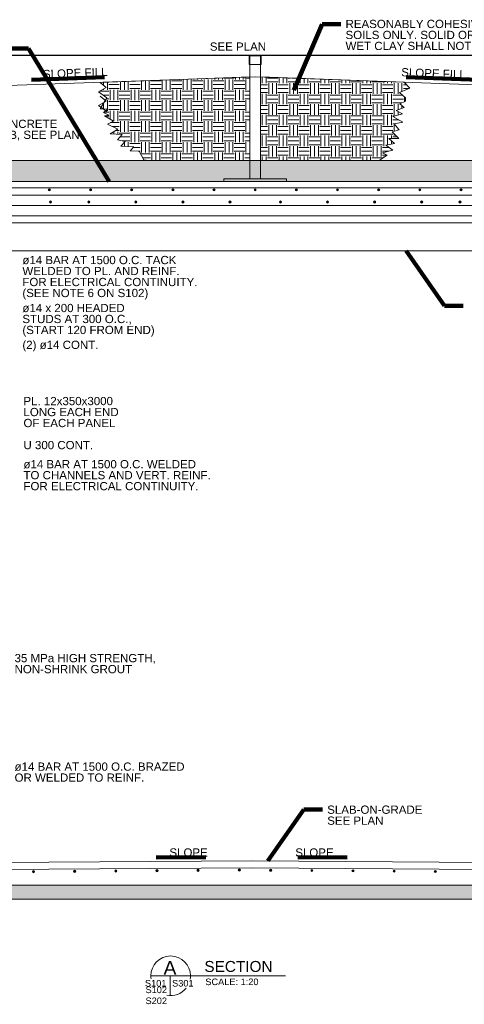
# Model space of a CAD drawing. Header units: inches. Extents: x 7812 to 20757, y 5097 to 12926.
# Tile 7 of 14: x 12009 to 15249, y 5556 to 12732. Entities that reach past the tile are written whole.
import ezdxf

# ---------------------------------------------------------------- set-up
doc = ezdxf.new("R2010")
doc.units = ezdxf.units.IN
doc.header["$MEASUREMENT"] = 0
for name, color, linetype, lineweight in [('G-ANN-TTLB', 7, 'Continuous', 0), ('G-ANNO-DIM', 1, 'Continuous', 0), ('G-ANNO-PATT', 9, 'Continuous', 0), ('G-ANNO-TEXT', 7, 'Continuous', 0), ('S-REIN-RBAR', 5, 'Continuous', 13)]:
    doc.layers.add(name, color=color, linetype=linetype, lineweight=lineweight)
doc.layers.add('S-FSTN-MISC', color=7, linetype='Continuous', lineweight=13, true_color=0xe10000)
doc.styles.add('1 20', font='arial.ttf', dxfattribs={"height": 60})
doc.styles.get("Standard").update_dxf_attribs({"font": 'ARCHSTYL.shx', "width": 0.75, "height": 50.8})
doc.styles.add('SUBTITLE 4.7625', font='romans.shx', dxfattribs={"width": 0.8, "height": 4762.5})
doc.styles.add('TITLE20', font='simplex.shx', dxfattribs={"height": 127000})
doc.dimstyles.new('1 20', dxfattribs={"dimtxt": 60, "dimasz": 90, "dimexe": 30, "dimexo": 30, "dimgap": 30, "dimtad": 1, "dimdec": 0, "dimlfac": 0.003281, "dimzin": 11, "dimdsep": 46, "dimlunit": 5, "dimtxsty": '1 20', "dimblk1": 'OBLIQUE', "dimblk2": 'OBLIQUE', "dimsah": 1, "dimcen": 0, "dimadec": 4, "dimazin": 3, "dimtfac": 1, "dimtdec": 0, "dimtix": 1, "dimtofl": 0, "dimtmove": 0, "dimatfit": 3, "dimfxl": 1, "dimtolj": 1, "dimtzin": 0, "dimarcsym": 0})

# ---------------------------------------------------------------- blocks, each defined once
blk = doc.blocks.new('REINFDOT1')
for radius in [0.0794, 0.0476, 0.0159]:
    blk.add_circle((0, 0), radius)
blk = doc.blocks.new('REINF. DOT59')
at = {"layer": 'S-REIN-RBAR', "xscale": 100, "yscale": 100, "zscale": 100, "rotation": 270}
blk.add_blockref('REINFDOT1', (-927.9, -624.6), dxfattribs=at)
blk = doc.blocks.new('REINF. DOT60')
at = {"layer": 'S-REIN-RBAR', "xscale": 100, "yscale": 100, "zscale": 100, "rotation": 270}
blk.add_blockref('REINFDOT1', (-927.9, -624.6), dxfattribs=at)
blk = doc.blocks.new('REINF. DOT61')
at = {"layer": 'S-REIN-RBAR', "xscale": 100, "yscale": 100, "zscale": 100, "rotation": 270}
blk.add_blockref('REINFDOT1', (-927.9, -624.6), dxfattribs=at)
blk = doc.blocks.new('REINF. DOT62')
at = {"layer": 'S-REIN-RBAR', "xscale": 100, "yscale": 100, "zscale": 100, "rotation": 270}
blk.add_blockref('REINFDOT1', (-927.9, -624.6), dxfattribs=at)
blk = doc.blocks.new('REINF. DOT63')
at = {"layer": 'S-REIN-RBAR', "xscale": 100, "yscale": 100, "zscale": 100, "rotation": 270}
blk.add_blockref('REINFDOT1', (-927.9, -624.6), dxfattribs=at)
blk = doc.blocks.new('REINF. DOT74')
at = {"layer": 'S-REIN-RBAR', "extrusion": (0, 0, -1), "xscale": 100, "yscale": 100, "zscale": -100, "rotation": 270}
blk.add_blockref('REINFDOT1', (-927.9, -624.6), dxfattribs=at)
blk = doc.blocks.new('REINF. DOT75')
at = {"layer": 'S-REIN-RBAR', "extrusion": (0, 0, -1), "xscale": 100, "yscale": 100, "zscale": -100, "rotation": 270}
blk.add_blockref('REINFDOT1', (-927.9, -624.6), dxfattribs=at)
blk = doc.blocks.new('REINF. DOT76')
at = {"layer": 'S-REIN-RBAR', "extrusion": (0, 0, -1), "xscale": 100, "yscale": 100, "zscale": -100, "rotation": 270}
blk.add_blockref('REINFDOT1', (-927.9, -624.6), dxfattribs=at)
blk = doc.blocks.new('REINF. DOT77')
at = {"layer": 'S-REIN-RBAR', "extrusion": (0, 0, -1), "xscale": 100, "yscale": 100, "zscale": -100, "rotation": 270}
blk.add_blockref('REINFDOT1', (-927.9, -624.6), dxfattribs=at)
blk = doc.blocks.new('REINF. DOT78')
at = {"layer": 'S-REIN-RBAR', "extrusion": (0, 0, -1), "xscale": 100, "yscale": 100, "zscale": -100, "rotation": 270}
blk.add_blockref('REINFDOT1', (-927.9, -624.6), dxfattribs=at)
blk = doc.blocks.new('REINF. DOT138')
at = {"layer": 'S-REIN-RBAR', "xscale": 100, "yscale": 100, "zscale": 100, "rotation": 270}
blk.add_blockref('REINFDOT1', (-927.9, -624.6), dxfattribs=at)
blk = doc.blocks.new('REINF. DOT139')
at = {"layer": 'S-REIN-RBAR', "xscale": 100, "yscale": 100, "zscale": 100, "rotation": 270}
blk.add_blockref('REINFDOT1', (-927.9, -624.6), dxfattribs=at)
blk = doc.blocks.new('REINF. DOT140')
at = {"layer": 'S-REIN-RBAR', "xscale": 100, "yscale": 100, "zscale": 100, "rotation": 270}
blk.add_blockref('REINFDOT1', (-927.9, -624.6), dxfattribs=at)
blk = doc.blocks.new('REINF. DOT141')
at = {"layer": 'S-REIN-RBAR', "xscale": 100, "yscale": 100, "zscale": 100, "rotation": 270}
blk.add_blockref('REINFDOT1', (-927.9, -624.6), dxfattribs=at)
blk = doc.blocks.new('REINF. DOT142')
at = {"layer": 'S-REIN-RBAR', "xscale": 100, "yscale": 100, "zscale": 100, "rotation": 270}
blk.add_blockref('REINFDOT1', (-927.9, -624.6), dxfattribs=at)
blk = doc.blocks.new('REINF. DOT143')
at = {"layer": 'S-REIN-RBAR', "xscale": 100, "yscale": 100, "zscale": 100, "rotation": 270}
blk.add_blockref('REINFDOT1', (-927.9, -624.6), dxfattribs=at)
blk = doc.blocks.new('REINF. DOT164')
at = {"layer": 'S-REIN-RBAR', "xscale": 100, "yscale": 100, "zscale": 100, "rotation": 270}
blk.add_blockref('REINFDOT1', (-927.9, -624.6), dxfattribs=at)
blk = doc.blocks.new('REINF. DOT165')
at = {"layer": 'S-REIN-RBAR', "xscale": 100, "yscale": 100, "zscale": 100, "rotation": 270}
blk.add_blockref('REINFDOT1', (-927.9, -624.6), dxfattribs=at)
blk = doc.blocks.new('REINF. DOT166')
at = {"layer": 'S-REIN-RBAR', "xscale": 100, "yscale": 100, "zscale": 100, "rotation": 270}
blk.add_blockref('REINFDOT1', (-927.9, -624.6), dxfattribs=at)
blk = doc.blocks.new('REINF. DOT167')
at = {"layer": 'S-REIN-RBAR', "xscale": 100, "yscale": 100, "zscale": 100, "rotation": 270}
blk.add_blockref('REINFDOT1', (-927.9, -624.6), dxfattribs=at)
blk = doc.blocks.new('REINF. DOT168')
at = {"layer": 'S-REIN-RBAR', "xscale": 100, "yscale": 100, "zscale": 100, "rotation": 270}
blk.add_blockref('REINFDOT1', (-927.9, -624.6), dxfattribs=at)
blk = doc.blocks.new('REINF. DOT182')
at = {"layer": 'S-REIN-RBAR', "extrusion": (0, 0, -1), "xscale": 100, "yscale": 100, "zscale": -100, "rotation": 270}
blk.add_blockref('REINFDOT1', (-927.9, -624.6), dxfattribs=at)
blk = doc.blocks.new('REINF. DOT183')
at = {"layer": 'S-REIN-RBAR', "extrusion": (0, 0, -1), "xscale": 100, "yscale": 100, "zscale": -100, "rotation": 270}
blk.add_blockref('REINFDOT1', (-927.9, -624.6), dxfattribs=at)
blk = doc.blocks.new('REINF. DOT184')
at = {"layer": 'S-REIN-RBAR', "extrusion": (0, 0, -1), "xscale": 100, "yscale": 100, "zscale": -100, "rotation": 270}
blk.add_blockref('REINFDOT1', (-927.9, -624.6), dxfattribs=at)
blk = doc.blocks.new('REINF. DOT185')
at = {"layer": 'S-REIN-RBAR', "extrusion": (0, 0, -1), "xscale": 100, "yscale": 100, "zscale": -100, "rotation": 270}
blk.add_blockref('REINFDOT1', (-927.9, -624.6), dxfattribs=at)
blk = doc.blocks.new('REINF. DOT186')
at = {"layer": 'S-REIN-RBAR', "extrusion": (0, 0, -1), "xscale": 100, "yscale": 100, "zscale": -100, "rotation": 270}
blk.add_blockref('REINFDOT1', (-927.9, -624.6), dxfattribs=at)
blk = doc.blocks.new('REINF. DOT187')
at = {"layer": 'S-REIN-RBAR', "extrusion": (0, 0, -1), "xscale": 100, "yscale": 100, "zscale": -100, "rotation": 270}
blk.add_blockref('REINFDOT1', (-927.9, -624.6), dxfattribs=at)
blk = doc.blocks.new('REINF. DOT195')
at = {"layer": 'S-REIN-RBAR', "xscale": 100, "yscale": 100, "zscale": 100, "rotation": 270}
blk.add_blockref('REINFDOT1', (-927.9, -624.6), dxfattribs=at)
blk = doc.blocks.new('REINF. DOT196')
at = {"layer": 'S-REIN-RBAR', "xscale": 100, "yscale": 100, "zscale": 100, "rotation": 270}
blk.add_blockref('REINFDOT1', (-927.9, -624.6), dxfattribs=at)
blk = doc.blocks.new('REINF. DOT197')
at = {"layer": 'S-REIN-RBAR', "xscale": 100, "yscale": 100, "zscale": 100, "rotation": 270}
blk.add_blockref('REINFDOT1', (-927.9, -624.6), dxfattribs=at)
blk = doc.blocks.new('REINF. DOT198')
at = {"layer": 'S-REIN-RBAR', "xscale": 100, "yscale": 100, "zscale": 100, "rotation": 270}
blk.add_blockref('REINFDOT1', (-927.9, -624.6), dxfattribs=at)
blk = doc.blocks.new('REINF. DOT199')
at = {"layer": 'S-REIN-RBAR', "xscale": 100, "yscale": 100, "zscale": 100, "rotation": 270}
blk.add_blockref('REINFDOT1', (-927.9, -624.6), dxfattribs=at)
blk = doc.blocks.new('_Oblique')
at = {"color": 0, "linetype": 'ByBlock', "lineweight": -2}
blk.add_line((-0.5, -0.5), (0.5, 0.5), dxfattribs=at)
blk = doc.blocks.new('*D240')
at = {"layer": 'Defpoints', "color": 0, "transparency": 16777216}
for p in [(17865.5, 12474.8), (9585.1, 11554.1), (17865.5, 11554.1)]:
    blk.add_point(p, dxfattribs=at)
at = {"layer": 'G-ANNO-DIM', "color": 0, "lineweight": -2, "transparency": 16777216}
for p, q in [((9585.1, 11584.1), (9585.1, 12504.8)), ((17865.5, 11584.1), (17865.5, 12504.8)), ((9585.1, 12474.8), (17865.5, 12474.8))]:
    blk.add_line(p, q, dxfattribs=at)
at = {"layer": 'G-ANNO-DIM', "color": 0, "lineweight": -2, "transparency": 16777216, "xscale": 90, "yscale": 90, "zscale": 90, "rotation": 180}
blk.add_blockref('_Oblique', (9585.1, 12474.8), dxfattribs=at)
at = {"layer": 'G-ANNO-DIM', "color": 0, "lineweight": -2, "transparency": 16777216, "xscale": 90, "yscale": 90, "zscale": 90}
blk.add_blockref('_Oblique', (17865.5, 12474.8), dxfattribs=at)
at = {"layer": 'G-ANNO-DIM', "color": 0, "transparency": 16777216, "insert": (13599.5, 12535.8), "char_height": 60, "attachment_point": 5, "style": '1 20'}
blk.add_mtext('\\A1;SEE PLAN', dxfattribs=at)

msp = doc.modelspace()

# ---------------------------------------------------------------- hatches: boundary and pattern name
at = {"layer": 'G-ANNO-PATT'}
h = msp.add_hatch(dxfattribs=at)
h.set_pattern_fill('DGN_EARTH1', color=256, style=0, pattern_type=2)
h.set_pattern_definition([(90, (13333.83, 12449.37), (-152.402, 9e-15), [76.2, -76.2]), (90, (13410.03, 12373.17), (-152.402, 9e-15), [76.2, -76.2]), (90, (13305.63, 12449.37), (-152.402, 9e-15), [76.2, -76.2]), (90, (13381.83, 12373.17), (-152.402, 9e-15), [76.2, -76.2]), (90, (13277.44, 12449.37), (-152.402, 9e-15), [76.2, -76.2]), (90, (13352.88, 12373.17), (-152.402, 9e-15), [76.2, -76.2]), (0, (13343.73, 12515.67), (0, 152.4), [76.201, -76.201]), (0, (13267.53, 12440.23), (0, 152.4), [76.2, -76.2]), (0, (13343.73, 12487.47), (0, 152.4), [76.201, -76.201]), (0, (13267.53, 12411.27), (0, 152.4), [76.2, -76.2]), (0, (13343.73, 12459.28), (0, 152.4), [76.201, -76.201]), (0, (13267.53, 12383.08), (0, 152.4), [76.2, -76.2])])
h.paths.add_polyline_path([(13687.2, 12314.7), (12596.5, 12274.7), (12638.9, 12237.8), (12583.6, 12207.4), (12644.8, 12163.7), (12596.4, 12081.7), (12651.8, 12080.5), (12620.5, 12055.2), (12659, 12035.9), (12627.7, 12031.1), (12692.7, 11993.7), (12648.2, 11972), (12725.2, 11934.7), (12667.4, 11899.8), (12756.5, 11895), (12721.6, 11856.4), (12777, 11845.6), (12745.7, 11809.4), (12840.8, 11805.8), (12814.3, 11775.7), (12879.3, 11773.3), (12913, 11710.7), (12946.7, 11706.5), (13687.2, 11706.5)])
h = msp.add_hatch(dxfattribs=at)
h.set_pattern_fill('DGN_EARTH1', color=256, style=0, pattern_type=2)
h.set_pattern_definition([(90, (14337.66, 12497.04), (-152.402, 9e-15), [76.2, -76.2]), (90, (14413.86, 12420.84), (-152.402, 9e-15), [76.2, -76.2]), (90, (14309.46, 12497.04), (-152.402, 9e-15), [76.2, -76.2]), (90, (14385.66, 12420.84), (-152.402, 9e-15), [76.2, -76.2]), (90, (14281.27, 12497.04), (-152.402, 9e-15), [76.2, -76.2]), (90, (14356.71, 12420.84), (-152.402, 9e-15), [76.2, -76.2]), (0, (14347.56, 12563.34), (0, 152.4), [76.201, -76.201]), (0, (14271.36, 12487.9), (0, 152.4), [76.2, -76.2]), (0, (14347.56, 12535.14), (0, 152.4), [76.201, -76.201]), (0, (14271.36, 12458.94), (0, 152.4), [76.2, -76.2]), (0, (14347.56, 12506.95), (0, 152.4), [76.2, -76.2]), (0, (14271.36, 12430.75), (0, 152.4), [76.2, -76.2])])
h.paths.add_polyline_path([(13763.4, 11706.5), (14628.1, 11706.5), (14685.8, 11744.7), (14652.1, 11762.8), (14728, 11780.9), (14676.2, 11818.2), (14741.2, 11830.2), (14700.3, 11866.4), (14771.3, 11867.6), (14724.4, 11914.6), (14774.9, 11929), (14737.6, 11972.4), (14800.2, 11984.4), (14728, 12026.6), (14799, 12045.8), (14752.1, 12071.1), (14809.9, 12091.6), (14778.3, 12119.5), (14820.9, 12139.5), (14820.9, 12163.7), (14777.9, 12201.2), (14852.2, 12233.1), (14809.8, 12276.3), (13763.4, 12314.7)])
h = msp.add_hatch(dxfattribs=at)
h.set_pattern_fill('DGN_CONCRETE4', color=256, style=0, pattern_type=2)
h.set_pattern_definition([(136.60291, (16125.142, 9706.955), (-988.42, 915.915), [9.5222, -1894.9227]), (139.60218, (16117.235, 9616.018), (-790.736002, 654.224997), [9.0852, -1807.9516]), (140.39693, (16030.254, 9689.29), (-197.684, 130.845), [10.263, -1016.0284]), (82.8241, (16117.235, 9616.018), (197.684006, 1439.295), [7.9127, -1574.6228]), (82.8241, (16125.142, 9706.955), (197.684006, 1439.295), [7.9127, -1574.6228]), (90, (16030.25, 9689.3), (-197.684, 1e-14), [7.8507, -122.9943]), (193.9396, (16118.223, 9623.868), (-593.052, -130.844995), [8.1473, -1621.312]), (189.39573, (16126.13, 9714.806), (-197.684, 1e-06), [8.015, -793.4736]), (189.39573, (16030.254, 9697.14), (-197.684, 1e-06), [8.015, -793.4736]), (137.93132, (16150.841, 9639.57), (-593.052003, 523.3799976), [14.6464, -2914.628]), (135.206, (16005.543, 9622.56), (-197.684, 261.69), [13.9284, -543.2068]), (185.81434, (16152.818, 9650.692), (-1186.104, -130.845), [12.916, -2570.2656]), (186.29513, (16007.52, 9633.682), (-988.42, -130.844995), [11.933, -1181.3663]), (79.92127, (16150.841, 9639.57), (197.684007, 1046.759998), [11.2961, -2247.9328]), (79.92127, (16005.543, 9622.56), (197.684007, 1046.759998), [11.2961, -2247.9328]), (113.34814, (16182.47, 9664.43), (-197.684, 392.535), [9.976, -987.6292]), (114.93228, (16090.547, 9695.833), (-197.683998, 392.535), [9.379, -1866.4178]), (114.93228, (16039.15, 9619.943), (-197.683998, 392.535), [9.379, -1866.4178]), (107.93928, (15997.636, 9726.582), (-395.367993, 1177.605002), [9.6272, -1915.811]), (58.85416, (16182.47, 9664.43), (197.684, 392.535), [7.644, -756.7682]), (56.1195, (16039.15, 9619.943), (593.052003, 915.915), [7.0923, -1411.3636]), (56.1195, (16090.547, 9695.833), (593.052003, 915.915), [7.0923, -1411.3636]), (52.9321, (15997.636, 9726.58), (197.684, 130.845), [8.199, -319.7652]), (161.6883, (16043.103, 9625.83), (-197.684, -9e-07), [8.329, -408.1277]), (161.6883, (16186.424, 9670.97), (-197.684, -9e-07), [8.329, -408.1277]), (161.6883, (16094.5, 9701.72), (-197.684, -9e-07), [8.329, -408.1277]), (161.6883, (16002.58, 9733.124), (-197.684, -9e-07), [8.329, -408.1277])])
h.paths.add_polyline_path([(19303.5, 5822.3), (19303.5, 6729.7), (17990.1, 6729.7), (17990.1, 11706.5), (9460.5, 11706.5), (9460.5, 6729.7), (8274.2, 6729.7), (8274.2, 5822.3), (8922.7, 5822.3), (8922.7, 5974.7), (8426.6, 5974.7), (8426.6, 6577.3), (9472.1, 6577.4), (9610.5, 6577.3), (9610.5, 6677.3), (9610.5, 6752.7), (9610.5, 11047.7), (9585.1, 11047.7), (9585.1, 11554.1), (10880.6, 11554.1), (17865.5, 11554.1), (17865.5, 11147.7), (17865.5, 11047.7), (17840.1, 11047.7), (17840.1, 6752.7), (17840.1, 6677.3), (17840.1, 6577.3), (17979.8, 6577.3), (19100.3, 6577.3), (19100.3, 5974.7), (18527.9, 5974.7), (18527.9, 5822.3)])
h = msp.add_hatch(dxfattribs=at)
h.set_pattern_fill('DGN_GRAVEL2', color=256, style=0, pattern_type=2)
h.set_pattern_definition([(199.98317, (12781.612, 5943.776), (-304.802, -101.601), [17.838, -3549.7792]), (4.48462, (13010.213, 5936.6635), (1219.2079995, 101.601007), [25.9877, -5171.5593]), (4.76366, (12909.629, 5936.664), (914.406, 101.601), [24.4687, -1198.9654]), (4.48462, (12807.52, 5936.6635), (1219.2079995, 101.601007), [25.9877, -5171.5593]), (332.35395, (12786.184, 5946.824), (609.603998, -304.803004), [24.086, -2384.516]), (332.35395, (12888.292, 5946.824), (609.603998, -304.803004), [24.086, -2384.516]), (332.35395, (12988.877, 5946.824), (609.603998, -304.803004), [24.086, -2384.516]), (282.0947, (12781.612, 5960.54), (304.80201, -1320.813), [14.547, -1440.1577]), (287.81883, (12882.196, 5960.54), (304.801997, -914.409), [14.941, -2973.2333]), (287.81883, (12984.305, 5960.54), (304.801997, -914.409), [14.941, -2973.2333]), (215.3113, (12793.804, 5971.208), (-304.802, -203.202), [14.941, -2973.2277]), (215.3113, (12895.912, 5971.208), (-304.802, -203.202), [14.941, -2973.2277]), (198.435, (12795.33, 5870.115), (3e-07, 101.601), [1.6064, -319.683]), (215.3113, (12998.021, 5971.208), (-304.802, -203.202), [14.941, -2973.2277]), (198.435, (12897.44, 5870.115), (3e-07, 101.601), [1.6064, -319.683]), (270, (12998.02, 5870.1), (304.802, -6e-14), [0.508, -101.093]), (180, (12821.24, 5969.68), (-1e-14, -101.601), [25.908, -278.894]), (180, (12923.34, 5969.68), (-1e-14, -101.601), [27.432, -277.37]), (180, (13023.93, 5969.68), (-1e-14, -101.601), [25.908, -278.894]), (131.9871, (13043.741, 5950.38), (-304.802, 304.803), [27.338, -1339.5617]), (131.9871, (12941.633, 5950.38), (-304.802, 304.803), [27.338, -1339.5617]), (131.9871, (12839.524, 5950.38), (-304.802, 304.803), [27.338, -1339.5617]), (57.9947, (13033.073, 5936.664), (304.802002, 508.004998), [14.3775, -2861.1256]), (63.435, (12932.49, 5936.664), (304.802, 508.005), [13.631, -667.9286]), (57.9947, (12830.38, 5936.664), (304.802002, 508.004998), [14.3775, -2861.1256]), (90, (12984.3, 5879.26), (-304.802, 2e-14), [6.096, -95.505]), (90, (12882.2, 5879.26), (-304.802, 2e-14), [6.096, -95.505]), (90, (12780.1, 5879.26), (-304.802, 2e-14), [6.096, -95.505]), (116.565, (12987.353, 5870.623), (-304.802, 508.005), [10.2234, -671.3364]), (123.69, (12886.768, 5870.623), (-304.802, 406.404), [10.99, -1087.992]), (116.565, (12784.66, 5870.623), (-304.802, 508.005), [10.2234, -671.3364]), (187.12504, (12810.568, 5873.163), (-1524.01, -203.201987), [24.574, -2432.8185]), (186.70986, (12912.6765, 5873.163), (-914.4059996, -101.6010056), [26.087, -5191.2832]), (186.70986, (13014.785, 5873.163), (-914.4059996, -101.601006), [26.087, -5191.2832]), (237.9947, (12819.712, 5885.863), (-304.802002, -508.004998), [14.3775, -2861.1256]), (233.1302, (12921.82, 5885.86), (-304.802, -304.803), [15.24, -492.764]), (237.9947, (13022.405, 5885.863), (-304.802002, -508.004998), [14.3775, -2861.1256]), (354.14397, (12830.38, 5934.1235), (914.406, -101.601006), [19.916, -3963.2967]), (353.6598, (12932.49, 5934.123), (609.604, -101.601), [18.4007, -901.6325]), (354.14397, (13033.073, 5934.1235), (914.406, -101.601006), [19.916, -3963.2967]), (13.39254, (13013.261, 5929.551), (914.406, 203.202), [21.9326, -2171.325]), (14.38144, (12912.6765, 5929.5514), (2743.217998, 711.207009), [20.453, -4070.1577]), (14.38144, (12810.568, 5929.5514), (2743.217998, 711.207009), [20.453, -4070.1577]), (73.3008, (13011.737, 5923.455), (304.802, 914.409), [5.304, -1055.4416]), (90, (12911.15, 5923.46), (-304.802, 2e-14), [5.08, -96.521]), (73.3008, (12809.044, 5923.455), (304.802, 914.409), [5.3037, -1055.4416]), (110.556, (12955.35, 5924.47), (-304.802, 711.207), [8.681, -859.398]), (110.556, (12853.24, 5924.47), (-304.802, 711.207), [8.681, -859.398]), (110.556, (12751.13, 5924.47), (-304.802, 711.207), [8.681, -859.398]), (161.565, (12999.545, 5938.19), (-3e-07, 101.601), [16.0645, -305.225]), (163.14155, (12898.9604, 5938.1875), (-304.802, 101.601), [17.517, -3485.866]), (163.14155, (12796.852, 5938.1875), (-304.802, 101.601), [17.517, -3485.866]), (113.1985, (13007.165, 5923.963), (-304.802, 609.606), [15.4754, -758.2944]), (113.1985, (12905.056, 5923.963), (-304.802, 609.606), [15.4754, -758.2944]), (113.1985, (12804.47, 5923.963), (-304.802, 609.606), [15.4754, -758.2944]), (245.22493, (12764.848, 5937.172), (-304.802, -609.606), [14.547, -1440.157]), (245.22493, (12865.432, 5937.172), (-304.802, -609.606), [14.547, -1440.157]), (245.22493, (12967.54, 5937.172), (-304.802, -609.606), [14.547, -1440.157]), (201.80147, (12882.196, 5943.776), (-1219.208, -508.00499), [16.414, -1624.9956]), (199.98317, (12984.305, 5943.776), (-3048.019998, -1117.611006), [17.838, -3549.7792]), (196.85845, (12798.376, 5909.739), (-304.802, -101.601), [17.517, -3485.866]), (195.52416, (12900.484, 5909.74), (-1524.010003, -406.403987), [18.9806, -1879.077]), (196.85845, (13001.069, 5909.739), (-304.802, -101.601), [17.517, -3485.866]), (246.8015, (12804.47, 5924.47), (-304.802, -609.606), [15.4754, -758.2944]), (246.8015, (12906.58, 5924.47), (-304.802, -609.606), [15.4754, -758.2944]), (246.8015, (13008.69, 5924.47), (-304.802, -609.606), [15.4754, -758.2944]), (113.1985, (12967.54, 5910.755), (-304.802, 609.606), [15.4754, -758.2944]), (107.81883, (12865.432, 5910.755), (-304.801997, 914.409), [14.941, -2973.2333]), (107.81883, (12763.324, 5910.755), (-304.801997, 914.409), [14.941, -2973.2333]), (164.47584, (12984.305, 5904.66), (-1524.01, 406.40399), [18.9806, -1879.077]), (163.14155, (12882.196, 5904.659), (-304.802, 101.601), [17.517, -3485.866]), (163.14155, (12780.088, 5904.659), (-304.802, 101.601), [17.517, -3485.866]), (18.435, (13007.165, 5904.15), (3e-07, 101.601), [12.8516, -308.438]), (18.435, (12905.06, 5904.15), (3e-07, 101.601), [12.8516, -308.438]), (18.435, (12804.47, 5904.15), (3e-07, 101.601), [12.8516, -308.438]), (149.03616, (13022.405, 5895.007), (-304.802, 203.202), [17.773, -1759.5145]), (149.03616, (12920.297, 5895.007), (-304.802, 203.202), [17.773, -1759.5145]), (149.03616, (12819.712, 5895.007), (-304.802, 203.202), [17.773, -1759.5145]), (245.77232, (12824.284, 5904.659), (-609.604, -1320.813), [11.1414, -2217.1412]), (253.3008, (12924.87, 5904.66), (-304.802, -914.409), [10.6075, -1050.138]), (245.77232, (13026.977, 5904.659), (-609.604, -1320.813), [11.1414, -2217.1412]), (333.4349, (12816.664, 5908.215), (304.802, -101.601), [6.8156, -674.743]), (338.19853, (12917.249, 5908.215), (1219.208, -508.00499), [8.207, -1633.2027]), (338.19853, (13019.357, 5908.215), (1219.208, -508.00499), [8.207, -1633.2027]), (316.3971, (12809.044, 5895.515), (1828.811996, -1727.217005), [14.732, -2931.692]), (311.9871, (12911.153, 5895.515), (304.802, -304.803), [13.669, -1353.2307]), (316.3971, (13011.737, 5895.515), (1828.811996, -1727.217005), [14.732, -2931.692]), (8.7462, (12991.925, 5892.975), (609.603999, 101.601005), [20.0452, -3988.9995]), (8.7462, (12889.816, 5892.975), (609.603999, 101.601005), [20.0452, -3988.9995]), (8.13013, (12787.708, 5892.975), (609.604, 101.601003), [21.5528, -2133.723]), (37.8751, (12981.257, 5883.83), (609.604, 508.005), [11.584, -1146.843]), (43.02516, (12880.672, 5883.831), (304.802, 304.803), [10.4234, -2074.251]), (43.02516, (12778.564, 5883.831), (304.802, 304.803), [10.4234, -2074.251]), (316.97484, (12757.228, 5907.707), (304.802, -304.803), [31.27, -2053.4045]), (318.81398, (12857.812, 5907.707), (914.406005, -812.807995), [32.401, -3207.6934]), (316.97484, (12959.921, 5907.707), (304.802, -304.803), [31.27, -2053.4045]), (3.46824, (13036.121, 5905.675), (1828.811999, 101.601012), [16.795, -3342.179]), (4.76366, (12935.537, 5905.675), (914.406, 101.601), [24.4687, -1198.9654]), (4.76366, (12833.428, 5905.675), (914.406, 101.601), [24.4687, -1198.9654]), (7.59467, (12748.083, 5906.691), (914.406, 101.601), [7.6875, -1529.8097]), (56.31, (13022.405, 5888.403), (304.802, 406.404), [21.9796, -1077.002]), (59.74365, (12921.8206, 5888.403), (304.801997, 508.005002), [21.1723, -4213.2828]), (59.74365, (12819.712, 5888.403), (304.801997, 508.005002), [21.1723, -4213.2828]), (100.6196, (13033.073, 5963.08), (-304.80199, 1524.015), [8.2697, -1645.6745]), (109.43998, (13031.55, 5869.607), (-304.802, 812.808), [18.3164, -1813.321]), (110.556, (12932.49, 5963.08), (-304.802, 711.207), [8.681, -859.398]), (109.43998, (12929.44, 5869.607), (-304.802, 812.808), [18.3164, -1813.321]), (110.556, (12830.38, 5963.08), (-304.802, 711.207), [8.681, -859.398]), (104.82643, (12827.332, 5869.607), (-304.801991, 1117.611003), [17.867, -3555.542]), (142.43132, (13052.8855, 5947.3316), (-3048.019995, 2336.823007), [24.9957, -4974.135]), (141.0089, (12953.825, 5945.3), (-1524.01, 1219.212), [27.451, -2717.6514]), (142.92684, (12853.24, 5945.2996), (-3352.8219884, 2540.025016), [28.6516, -5701.669]), (146.3098, (12751.13, 5945.3), (-6e-07, 101.601), [3.663, -362.6635]), (182.72632, (12772.468, 5947.332), (-1828.812, -101.601002), [21.3603, -2114.6714]), (182.72632, (12874.576, 5947.332), (-1828.812, -101.601), [21.3603, -2114.6714]), (182.72632, (12976.685, 5947.332), (-1828.812, -101.601), [21.3603, -2114.6714]), (244.6539, (12783.136, 5969.684), (-304.801997, -609.606), [21.3604, -2114.677]), (248.45909, (12883.72, 5969.684), (-914.406012, -2336.822996), [20.7537, -4129.9904]), (248.45909, (12985.829, 5969.684), (-914.406012, -2336.822996), [20.7537, -4129.9904]), (274.89908, (12780.088, 5887.387), (304.801972, -3454.434002), [17.8454, -3551.2286]), (270, (12781.6, 5971.2), (304.802, -6e-14), [3.556, -98.045]), (270, (12882.2, 5887.4), (304.802, -6e-14), [17.78, -83.821]), (293.1985, (12882.196, 5971.208), (304.802, -609.606), [3.869, -769.901]), (270, (12984.3, 5887.4), (304.802, -6e-14), [17.78, -83.821]), (270, (12984.3, 5971.2), (304.802, -6e-14), [3.556, -98.045]), (46.8477, (13045.265, 5915.327), (1219.208, 1320.813), [11.1414, -2217.139]), (45.0001, (12943.16, 5915.33), (304.802, 203.202), [17.242, -413.8136]), (48.81417, (12842.572, 5915.327), (1524.01, 1727.217), [16.2005, -3223.8952]), (53.1302, (12748.083, 5923.455), (304.802, 304.803), [5.08, -502.9244]), (355.23634, (12818.188, 5914.311), (914.406, -101.601), [24.4687, -1198.9654]), (354.92038, (12920.2966, 5914.311), (3352.822002, -304.802974), [22.9503, -4567.1066]), (354.92038, (13022.405, 5914.311), (3352.822002, -304.802974), [22.9503, -4567.1066]), (311.9871, (12809.044, 5924.98), (304.802, -304.803), [13.669, -1353.2307]), (311.9871, (12911.153, 5924.98), (304.802, -304.803), [13.669, -1353.2307]), (311.9871, (13013.261, 5924.98), (304.802, -304.803), [13.669, -1353.2307])])
h.paths.add_polyline_path([(10055, 6273.5), (10067.7, 6273.5), (10715.4, 6323.3), (16787.5, 6323.1), (17382.9, 6273.5), (17397.6, 6273.5), (17397.8, 6375.1), (17382.9, 6375.1), (16786, 6424.9), (10715.4, 6424.9), (10067.7, 6375.1), (10055, 6375.1)])

# ---------------------------------------------------------------- linework, layer by layer
at = {"layer": 'G-ANN-TTLB', "color": 7, "linetype": 'Continuous', "lineweight": 13}
msp.add_line((12964.4, 5764.2, -178.8), (13947.2, 5764.2, -178.8), dxfattribs=at)
at = {"layer": 'G-ANN-TTLB', "color": 7, "linetype": 'Continuous', "lineweight": 0}
msp.add_line((12964.4, 5764.2, -178.8), (13473.9, 5764.2, -178.8), dxfattribs=at)
for start, end in [(0, 180), (180, 188.86916), (350.56955, 0), (258.86431, 321.02453)]:
    msp.add_arc((13108.8, 5764.2, -178.8), 144.4, start, end, dxfattribs=at)
at = {"layer": 'G-ANNO-PATT'}
for p, q in [((17479.5, 11251.4), (9971.2, 11251.4)), ((17509.9, 11047.7), (9940.7, 11047.7))]:
    msp.add_line(p, q, dxfattribs=at)
at = {"layer": 'G-ANNO-PATT', "flags": 128}
for points in [[(13687.2, 12314.7), (12596.5, 12274.7), (12638.9, 12237.8), (12583.6, 12207.4), (12644.8, 12163.7), (12596.4, 12081.7), (12651.8, 12080.5), (12620.5, 12055.2), (12659, 12035.9), (12627.7, 12031.1), (12692.7, 11993.7), (12648.2, 11972), (12725.2, 11934.7), (12667.4, 11899.8), (12756.5, 11895), (12721.6, 11856.4), (12777, 11845.6), (12745.7, 11809.4), (12840.8, 11805.8), (12814.3, 11775.7), (12879.3, 11773.3), (12913, 11710.7), (12946.7, 11706.5), (14628.1, 11706.5), (14685.8, 11744.7), (14652.1, 11762.8), (14728, 11780.9), (14676.2, 11818.2), (14741.2, 11830.2), (14700.3, 11866.4), (14771.3, 11867.6), (14724.4, 11914.6), (14774.9, 11929), (14737.6, 11972.4), (14800.2, 11984.4), (14728, 12026.6), (14799, 12045.8), (14752.1, 12071.1), (14809.9, 12091.6), (14778.3, 12119.5), (14820.9, 12139.5), (14820.9, 12163.7), (14777.9, 12201.2), (14852.2, 12233.1), (14809.8, 12276.3), (13763.4, 12314.7)], [(12644.8, 12163.7), (12596.4, 12081.7), (12651.8, 12080.5), (12620.5, 12055.2), (12659, 12035.9), (12627.7, 12031.1), (12692.7, 11993.7), (12648.2, 11972), (12725.2, 11934.7), (12667.4, 11899.8), (12756.5, 11895), (12721.6, 11856.4), (12777, 11845.6), (12745.7, 11809.4), (12840.8, 11805.8), (12814.3, 11775.7), (12879.3, 11773.3), (12913, 11710.7), (12946.7, 11706.5), (14628.1, 11706.5), (14685.8, 11744.7), (14652.1, 11762.8), (14728, 11780.9), (14676.2, 11818.2), (14741.2, 11830.2), (14700.3, 11866.4), (14771.3, 11867.6), (14724.4, 11914.6), (14774.9, 11929), (14737.6, 11972.4), (14800.2, 11984.4), (14728, 12026.6), (14799, 12045.8), (14752.1, 12071.1), (14809.9, 12091.6), (14778.3, 12119.5), (14820.9, 12139.5), (14820.9, 12163.7)], [(17990.1, 11706.5), (9460.5, 11706.5), (9460.5, 6729.7), (8274.2, 6729.7), (8274.2, 5822.3), (8922.7, 5822.3), (8922.7, 5974.7), (8426.6, 5974.7), (8426.6, 6577.3), (9472.1, 6577.4), (9610.5, 6577.3), (9610.5, 6677.3), (9610.5, 6752.7), (9610.5, 11047.7), (9610.5, 11047.7), (9585.1, 11047.7), (9585.1, 11047.7), (9585.1, 11554.1), (10880.6, 11554.1), (17865.5, 11554.1)], [(10055, 6273.5), (10067.7, 6273.5), (10715.4, 6323.3), (16787.5, 6323.1), (17382.9, 6273.5), (17397.6, 6273.5), (17397.8, 6375.1), (17382.9, 6375.1), (16786, 6424.9), (10715.4, 6424.9), (10067.7, 6375.1), (10055, 6375.1), (10055, 6273.5)]]:
    msp.add_lwpolyline(points, dxfattribs=at)
for points, elevation in [([(13687.2, 12314.7), (12596.5, 12274.7), (12638.9, 12237.8), (12583.6, 12207.4), (12644.8, 12163.7), (12596.4, 12081.7), (12651.8, 12080.5), (12620.5, 12055.2), (12659, 12035.9), (12627.7, 12031.1), (12692.7, 11993.7), (12648.2, 11972), (12725.2, 11934.7), (12667.4, 11899.8), (12756.5, 11895), (12721.6, 11856.4), (12777, 11845.6), (12745.7, 11809.4), (12840.8, 11805.8), (12814.3, 11775.7), (12879.3, 11773.3), (12913, 11710.7), (12946.7, 11706.5), (13687.2, 11706.5), (13687.2, 12314.7)], -18.3), ([(13763.4, 11706.5), (14628.1, 11706.5), (14685.8, 11744.7), (14652.1, 11762.8), (14728, 11780.9), (14676.2, 11818.2), (14741.2, 11830.2), (14700.3, 11866.4), (14771.3, 11867.6), (14724.4, 11914.6), (14774.9, 11929), (14737.6, 11972.4), (14800.2, 11984.4), (14728, 12026.6), (14799, 12045.8), (14752.1, 12071.1), (14809.9, 12091.6), (14778.3, 12119.5), (14820.9, 12139.5), (14820.9, 12163.7), (14777.9, 12201.2), (14852.2, 12233.1), (14809.8, 12276.3), (13763.4, 12314.7), (13763.4, 11706.5)], -16.6)]:
    msp.add_lwpolyline(points, dxfattribs=dict(at, elevation=elevation))
at = {"layer": 'G-ANNO-PATT', "extrusion": (0, 0, -1), "flags": 128}
for points in [[(-14820.9, 12163.7), (-14777.9, 12201.2), (-14852.2, 12233.1), (-14809.8, 12276.3)], [(-12644.8, 12063.7), (-12583.6, 12107.4), (-12638.9, 12137.8), (-12596.5, 12174.7)]]:
    msp.add_lwpolyline(points, dxfattribs=at)
at = {"layer": 'G-ANNO-TEXT'}
for p, q in [((9440.2, 12163.7), (13725.3, 12316.1)), ((18010.5, 12163.7), (13725.3, 12316.1)), ((10029.5, 11301.7), (17421.2, 11301.7)), ((10067.7, 6577.3), (13699.9, 6602.7)), ((13699.9, 6602.7), (17382.9, 6577.3)), ((13104.3, 5764.2), (13104.3, 5619.8))]:
    msp.add_line(p, q, dxfattribs=at)
at = {"layer": 'G-ANNO-TEXT', "flags": 128}
msp.add_lwpolyline([(17865.5, 11047.7), (17865.5, 11454.1), (9585.1, 11454.1)], dxfattribs=at)
at = {"layer": 'G-ANNO-TEXT', "extrusion": (0, 0, -1), "flags": 128}
msp.add_lwpolyline([(-10055, 6375.1), (-10067.7, 6375.1), (-10715.4, 6424.9), (-16786, 6424.9), (-17382.9, 6375.1), (-17397.8, 6375.1), (-17397.6, 6273.5), (-17382.9, 6273.5), (-16787.5, 6323.1), (-10715.4, 6323.3), (-10067.7, 6273.5), (-10055, 6273.5), (-10055, 6375.1)], dxfattribs=at)
at = {"layer": 'S-FSTN-MISC'}
for p, q in [((13687.2, 11573.1, -178.8), (13687.2, 12468.5, -178.8)), ((13763.4, 11573.1, -178.8), (13763.4, 12468.5, -178.8))]:
    msp.add_line(p, q, dxfattribs=at)
at = {"layer": 'S-FSTN-MISC', "elevation": -178.8, "flags": 128}
for points in [[(13769.8, 12468.5), (13680.9, 12468.5), (13680.9, 12405), (13769.8, 12405), (13769.8, 12468.5)], [(13953.9, 11573.1), (13496.7, 11573.1), (13496.7, 11554.1), (13953.9, 11554.1), (13953.9, 11573.1)]]:
    msp.add_lwpolyline(points, dxfattribs=at)
at = {"layer": 'S-REIN-RBAR'}
for p, q in [((9638.9, 11507.7), (17817.7, 11507.7)), ((9635.9, 11377.9), (17814.7, 11377.9)), ((10301, 6526.5), (13699.9, 6551.9)), ((13699.9, 6551.9), (17143, 6526.5))]:
    msp.add_line(p, q, dxfattribs=at)

# ---------------------------------------------------------------- block references
at = {"color": 7, "linetype": 'Continuous', "lineweight": 0}
for name, p in [('REINF. DOT143', (13153.3, 12116.5)), ('REINF. DOT142', (13453.3, 12116.5)), ('REINF. DOT141', (13753.3, 12116.5)), ('REINF. DOT140', (14053.3, 12116.5)), ('REINF. DOT139', (14353.3, 12116.5)), ('REINF. DOT138', (14653.3, 12116.5)), ('REINF. DOT168', (14953.3, 12116.5)), ('REINF. DOT167', (15253.3, 12116.5)), ('REINF. DOT166', (15553.3, 12116.5)), ('REINF. DOT165', (15853.3, 12116.5)), ('REINF. DOT164', (16153.3, 12116.5)), ('REINF. DOT59', (13161, 12027.8)), ('REINF. DOT60', (13440.4, 12027.8)), ('REINF. DOT61', (13783.3, 12027.8)), ('REINF. DOT62', (14126.2, 12027.8)), ('REINF. DOT63', (14469.1, 12027.8)), ('REINF. DOT78', (12981.5, 12027.8)), ('REINF. DOT77', (13324.4, 12027.8)), ('REINF. DOT76', (13667.3, 12027.8)), ('REINF. DOT75', (14010.2, 12027.8)), ('REINF. DOT74', (14289.6, 12027.8)), ('REINF. DOT182', (11181.2, 7148)), ('REINF. DOT183', (11481.2, 7150.3)), ('REINF. DOT184', (11781.2, 7152.5)), ('REINF. DOT185', (12081.2, 7154.8)), ('REINF. DOT186', (12381.2, 7157.1)), ('REINF. DOT187', (12681.2, 7159.3)), ('REINF. DOT199', (14766.2, 7158.2)), ('REINF. DOT198', (15066.2, 7155.9)), ('REINF. DOT197', (15366.2, 7153.6)), ('REINF. DOT196', (15666.2, 7151.4)), ('REINF. DOT195', (15966.2, 7149.1))]:
    msp.add_blockref(name, p, dxfattribs=at)

# ---------------------------------------------------------------- texts
at = {"layer": 'G-ANN-TTLB', "color": 7, "linetype": 'Continuous', "lineweight": 0, "style": 'TITLE20'}
for s, insert, char_height, attachment_point in [('{\\fArial|b0|i0|c0|p34;A}', (13104.3, 5822.6, -178.8), 100, 5), ('{\\fArial|b0|i0|c0|p34;S101}', (13000, 5685.3, -178.8), 48, 8), ('{\\fArial|b0|i0|c0|p34;S102\\PS202}', (13004.1, 5557.3, -178.8), 48, 8), ('{\\fArial|b0|i0|c0|p34;S301}', (13197.8, 5685.3, -178.8), 48, 8)]:
    msp.add_mtext(s, dxfattribs=dict(at, insert=insert, char_height=char_height, attachment_point=attachment_point))
at = {"layer": 'G-ANN-TTLB', "color": 7, "linetype": 'Continuous', "lineweight": 13, "insert": (13354.9, 5791.2, -178.8), "char_height": 80, "attachment_point": 7, "style": 'SUBTITLE 4.7625'}
msp.add_mtext('{\\fArial|b0|i0|c0|p34;\\W1;SECTION}', dxfattribs=at)
at = {"layer": 'G-ANN-TTLB', "color": 7, "linetype": 'Continuous', "lineweight": 0, "insert": (13555.7, 5695.6, -178.8), "char_height": 48, "attachment_point": 8}
msp.add_mtext('{\\fArial|b0|i0|c0|p34;\\W1;SCALE: 1:20}', dxfattribs=at)
at = {"layer": 'G-ANNO-TEXT', "color": 7, "char_height": 60, "line_spacing_factor": 0.8, "style": '1 20'}
for s, insert, attachment_point in [('REASONABLY COHESIVE \\PSOILS ONLY. SOLID OR \\PWET CLAY SHALL NOT BE USED.', (14383.6, 12731.3), 1), ('100 THICK CONCRETE \\PTOPPING SLAB, SEE PLAN', (11374.3, 12003.4, -44.7), 1), ('ø14 BAR AT 1500 O.C. TACK\\PWELDED TO PL. AND REINF.\\PFOR ELECTRICAL CONTINUITY.\\P(SEE NOTE 6 ON S102)', (12028.5, 11010.7), 1), ('ø14 x 200 HEADED\\PSTUDS AT 300 O.C.,\\P(START 120 FROM END)', (12028.5, 10661.2), 1), ('(2) ø14 CONT. ', (12028.5, 10392.7), 1), ('PL. 12x350x3000\\PLONG EACH END\\POF EACH PANEL', (12036.3, 9983), 1), ('U 300 CONT.', (12036.3, 9662.2), 1), ('ø14 BAR AT 1500 O.C. WELDED\\PTO CHANNELS AND VERT. REINF.\\PFOR ELECTRICAL CONTINUITY.', (12036.3, 9522.9), 1), ('35 MPa HIGH STRENGTH,\\PNON-SHRINK GROUT', (11971.5, 8109.5), 1), ('ø14 BAR AT 1500 O.C. BRAZED\\POR WELDED TO REINF.', (11971.5, 7318.8), 1), ('SLAB-ON-GRADE\\PSEE PLAN', (14250.1, 7005), 1), ('SLOPE', (13100.1, 6692.8), 1), ('SLOPE', (14296.6, 6692.8), 3)]:
    msp.add_mtext(s, dxfattribs=dict(at, insert=insert, attachment_point=attachment_point))
at = {"layer": 'G-ANNO-TEXT', "color": 7, "char_height": 60, "attachment_point": 1, "line_spacing_factor": 0.8, "style": '1 20'}
for insert, rotation in [((12177.4, 12365.4, 44.7), 2.11007), ((14790.7, 12380.1, 44.7), 357.88993)]:
    msp.add_mtext('SLOPE FILL', dxfattribs=dict(at, insert=insert, rotation=rotation))

# ---------------------------------------------------------------- dimensions: what is measured, and where the dimension line sits
at = {"layer": 'G-ANNO-DIM'}
dim = msp.add_linear_dim(base=(17865.5, 12474.8), p1=(9585.1, 11554.1), p2=(17865.5, 11554.1), text='SEE PLAN', dimstyle='1 20', override={"dimlfac": 1, "dimfrac": 2}, dxfattribs=at)
dim.commit()
dim.dimension.update_dxf_attribs({"geometry": '*D240', "text_midpoint": (13599.5, 12474.8), "dimtype": 160})

# ---------------------------------------------------------------- leaders
at = {"layer": 'G-ANNO-TEXT'}
for points in [[(14007.9, 12217.9), (14212.7, 12699.7), (14350.2, 12699.7)], [(12660.4, 11554.1), (12073.3, 12522.8), (11935.8, 12522.8)], [(12094.9, 12295, -44.7), (12626, 12313.6, -44.7)], [(15355.8, 12295, -44.7), (14824.7, 12313.6, -44.7)], [(14825.4, 11047.7), (15104.1, 10647.9), (15241.6, 10647.9)], [(13816.5, 6601.8), (14079.2, 6977), (14216.7, 6977)], [(13003.5, 6627.2), (13364.5, 6627.9)], [(14396.4, 6627.2), (14035.4, 6627.9)]]:
    msp.add_leader(points, dimstyle='1 20', override={"dimscale": 1, "dimtxt": 60, "dimasz": 90, "dimgap": 30, "dimtad": 1, "dimclrd": 0, "dimlwd": 65534}, dxfattribs=at)

doc.saveas('drawing.dxf')
